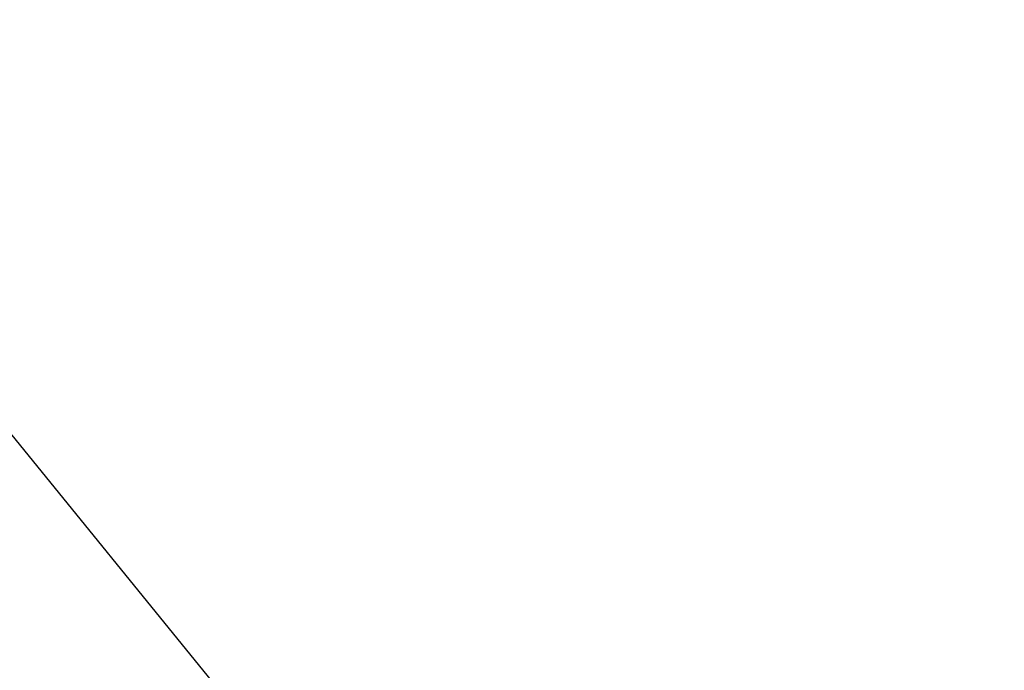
# Model space of a CAD drawing. Extents: x 0 to 363660, y 0 to 4201329.
# Tile 149 of 256: x 360217.616 to 360218.655, y 4200494.707 to 4200495.394. Entities that reach past the tile are written whole.
import ezdxf

# ---------------------------------------------------------------- set-up
doc = ezdxf.new("R2010")
doc.units = 0
doc.header["$LTSCALE"] = 0.5
doc.header["$MEASUREMENT"] = 0
doc.layers.add('(014) Водопровод', color=5, linetype='ИК_Водопровод -------в--------')
doc.layers.add('.', color=7, linetype='Continuous', lineweight=15)
doc.styles.get("Standard").update_dxf_attribs({"font": 'times.ttf'})
doc.linetypes.add('ИК_Водопровод -------в--------', pattern='A,9,-0.6,["В",Standard,S=1.2,R=0,X=0,Y=-0.6],-1.2', length=10.8)

# ---------------------------------------------------------------- blocks, each defined once
blk = doc.blocks.new('gergrgrre')
at = {"layer": '(014) Водопровод', "flags": 128}
blk.add_lwpolyline([(360036.4378, 4200773.0145), (360047.0977, 4200750.3105), (360089.7596, 4200681.101), (360107.6188, 4200655.7963), (360141.8255, 4200594.0387), (360149.3453, 4200579.9984), (360206.507, 4200508.6105), (360230.262, 4200479.3873), (360306.2812, 4200388.525), (360409.1536, 4200291.5533), (360456.1144, 4200244.1908), (360490.7928, 4200199.3371)], dxfattribs=at)

msp = doc.modelspace()

# ---------------------------------------------------------------- hatches: boundary and pattern name
at = {"layer": '.', "ltscale": 0.149071}
h = msp.add_hatch(color=256, dxfattribs=at)
h.dxf.hatch_style = 1
h.set_gradient(color1=(255, 255, 255), tint=1)
h.paths.add_polyline_path([(359890.2408, 4200193.8911), (361190.2408, 4200193.8911), (361190.2408, 4201328.8911), (359890.2408, 4201328.8911)])
h.paths.add_polyline_path([(359905.2408, 4201313.8911), (361175.2408, 4201313.8911), (361175.2408, 4200208.8911), (359905.2408, 4200208.8911)], flags=16)

# ---------------------------------------------------------------- block references
at = {"linetype": 'Continuous'}
msp.add_blockref('gergrgrre', (0, 0), dxfattribs=at)

doc.saveas('drawing.dxf')
